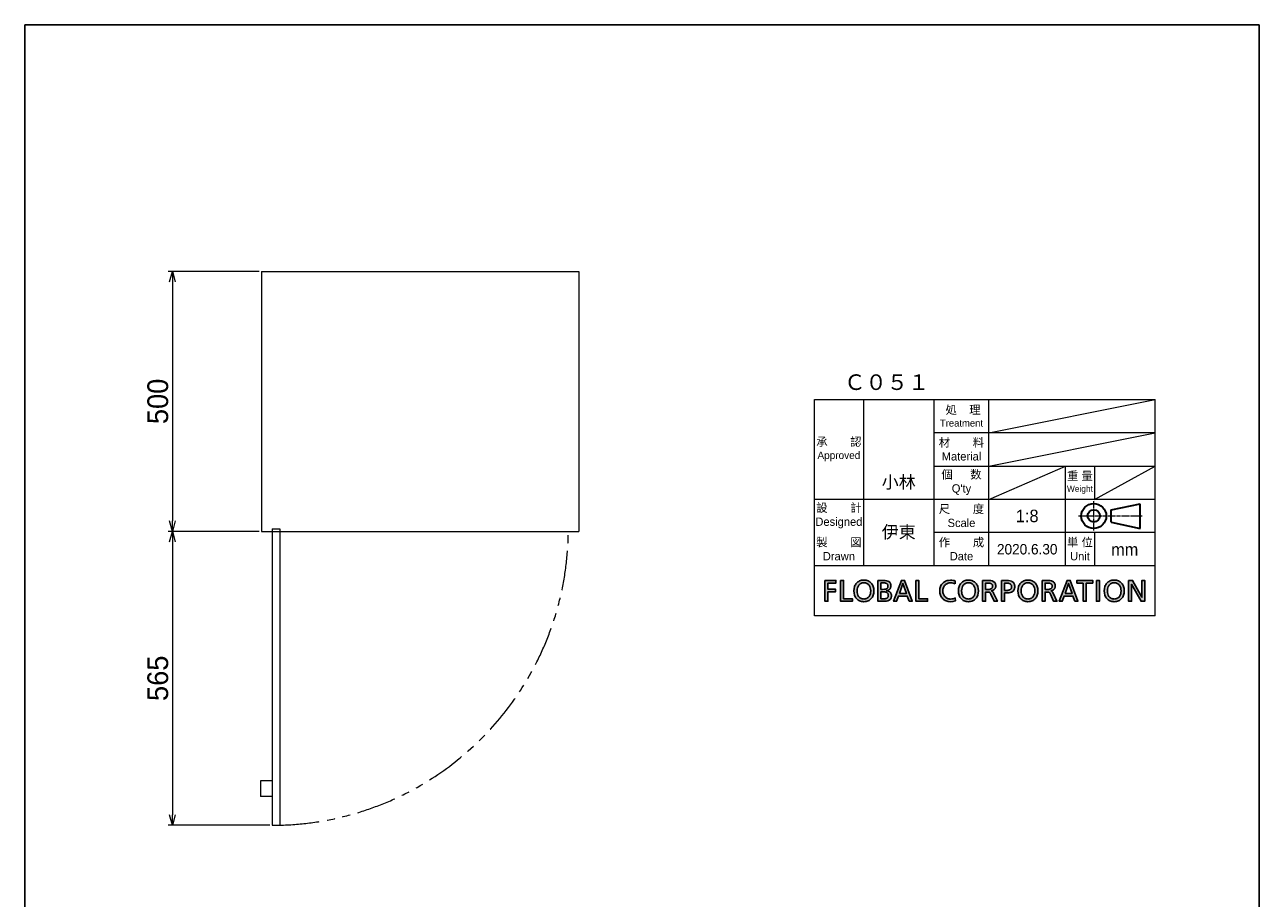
# Model space of a CAD drawing. Header units: millimetres. Extents: x 0 to 2376, y 0 to 3360.
# Tile 2 of 2: x 0 to 2376, y 1680 to 3360. Entities that reach past the tile are written whole.
import ezdxf

# ---------------------------------------------------------------- set-up
doc = ezdxf.new("R2010")
doc.units = ezdxf.units.MM
doc.header["$LTSCALE"] = 0.3
doc.linetypes.add('CENTER2', pattern=[28.575, 19.05, -3.175, 3.175, -3.175])
doc.linetypes.add('PHANTOM', pattern=[63.5, 31.75, -6.35, 6.35, -6.35, 6.35, -6.35])
for name, color, linetype, lineweight in [('TEXT', 7, 'Continuous', 25), ('中心線x.5', 4, 'CENTER2', 18), ('二点鎖線', 5, 'PHANTOM', 18), ('実線', 3, 'Continuous', 35), ('寸法', 2, 'Continuous', 18), ('細線', 7, 'Continuous', 18)]:
    doc.layers.add(name, color=color, linetype=linetype, lineweight=lineweight)
doc.styles.add('MS Pゴシック', font='txt')
doc.styles.get("Standard").update_dxf_attribs({"font": 'txt.shx', "bigfont": 'bigfont.shx'})
doc.dimstyles.new('MyDim S＝1：1', dxfattribs={"dimtxt": 2.5, "dimasz": 2.5, "dimexe": 1, "dimexo": 0.5, "dimgap": 1, "dimtad": 3, "dimdsep": 46, "dimtxsty": 'MS Pゴシック', "dimblk": 'OPEN30', "dimcen": 0, "dimclrd": 256, "dimclre": 256, "dimclrt": 256, "dimazin": 2, "dimtfac": 1, "dimtmove": 0, "dimatfit": 3, "dimldrblk": 'OPEN30', "dimfxl": 0, "dimlwd": 18, "dimlwe": 18, "dimarcsym": 0})

# ---------------------------------------------------------------- blocks, each defined once
blk = doc.blocks.new('FLOBAL CORPORATIOM')
at = {"layer": 'TEXT'}
h = blk.add_hatch(color=256, dxfattribs=at)
h.paths.add_polyline_path([(16.86, 1.72), (16.79, 1.86), (16.7, 1.99), (16.6, 2.1), (16.48, 2.19), (16.35, 2.27), (16.21, 2.34), (16.06, 2.39), (15.73, 2.46), (15.01, 2.5), (13.79, 2.5), (13.79, -2.5), (14.5, -2.5), (14.5, -0.28), (14.93, -0.28), (15.19, -0.29), (15.3, -0.31), (15.36, -0.32), (15.41, -0.34), (15.46, -0.37), (15.51, -0.4), (15.55, -0.44), (15.6, -0.48), (15.69, -0.61), (15.77, -0.77), (16.54, -2.5), (17.35, -2.5), (16.41, -0.51), (16.3, -0.31), (16.25, -0.24), (16.19, -0.17), (16.13, -0.12), (16.07, -0.08), (15.92, -0.01), (15.92, 0.01), (16.13, 0.06), (16.33, 0.14), (16.5, 0.25), (16.65, 0.39), (16.72, 0.46), (16.78, 0.54), (16.83, 0.63), (16.87, 0.73), (16.91, 0.82), (16.93, 0.93), (16.95, 1.03), (16.95, 1.15), (16.94, 1.36), (16.91, 1.55)])
h.paths.add_polyline_path([(14.5, 1.87), (15.19, 1.87), (15.42, 1.86), (15.62, 1.82), (15.71, 1.79), (15.8, 1.76), (15.87, 1.72), (15.94, 1.67), (16, 1.62), (16.05, 1.56), (16.09, 1.5), (16.13, 1.44), (16.16, 1.37), (16.18, 1.29), (16.19, 1.21), (16.19, 1.13), (16.19, 1.04), (16.17, 0.96), (16.15, 0.88), (16.12, 0.81), (16.08, 0.74), (16.03, 0.67), (15.97, 0.61), (15.91, 0.56), (15.83, 0.51), (15.75, 0.47), (15.57, 0.41), (15.35, 0.36), (15.11, 0.35), (14.5, 0.35)], flags=16)
h.paths.add_polyline_path([(-37.77, -0.22), (-35.91, -0.22), (-35.91, 0.41), (-37.77, 0.41), (-37.77, 1.87), (-35.83, 1.87), (-35.83, 2.5), (-38.48, 2.5), (-38.48, -2.5), (-37.77, -2.5)])
h.paths.add_polyline_path([(-34.69, -2.5), (-31.88, -2.5), (-31.88, -1.87), (-33.97, -1.87), (-33.97, 2.5), (-34.69, 2.5)])
h.paths.add_polyline_path([(-30.34, 2.28), (-30.53, 2.16), (-30.71, 2.01), (-30.88, 1.85), (-31.02, 1.67), (-31.15, 1.47), (-31.26, 1.26), (-31.35, 1.03), (-31.47, 0.54), (-31.51, 0), (-31.47, -0.55), (-31.35, -1.04), (-31.26, -1.27), (-31.15, -1.49), (-31.03, -1.68), (-30.88, -1.86), (-30.72, -2.02), (-30.54, -2.17), (-30.34, -2.29), (-30.12, -2.4), (-29.89, -2.48), (-29.65, -2.54), (-29.38, -2.57), (-29.1, -2.59), (-28.83, -2.57), (-28.56, -2.54), (-28.32, -2.48), (-28.09, -2.4), (-27.87, -2.29), (-27.67, -2.17), (-27.49, -2.02), (-27.33, -1.86), (-27.18, -1.68), (-27.06, -1.49), (-26.95, -1.27), (-26.86, -1.04), (-26.74, -0.55), (-26.7, 0), (-26.74, 0.54), (-26.86, 1.03), (-26.95, 1.26), (-27.06, 1.47), (-27.19, 1.67), (-27.33, 1.85), (-27.5, 2.01), (-27.68, 2.16), (-27.87, 2.28), (-28.09, 2.39), (-28.32, 2.47), (-28.57, 2.54), (-28.83, 2.57), (-29.1, 2.59), (-29.38, 2.57), (-29.64, 2.54), (-29.89, 2.47), (-30.12, 2.39)])
h.paths.add_polyline_path([(-29.83, 1.8), (-29.67, 1.86), (-29.49, 1.92), (-29.31, 1.95), (-29.1, 1.96), (-28.9, 1.94), (-28.72, 1.91), (-28.54, 1.86), (-28.38, 1.79), (-28.23, 1.7), (-28.1, 1.6), (-27.98, 1.49), (-27.87, 1.36), (-27.77, 1.22), (-27.69, 1.06), (-27.56, 0.73), (-27.48, 0.38), (-27.46, 0), (-27.48, -0.37), (-27.55, -0.73), (-27.67, -1.06), (-27.75, -1.21), (-27.85, -1.35), (-27.96, -1.48), (-28.08, -1.6), (-28.21, -1.7), (-28.36, -1.79), (-28.52, -1.86), (-28.7, -1.91), (-28.9, -1.94), (-29.1, -1.96), (-29.31, -1.94), (-29.51, -1.91), (-29.69, -1.86), (-29.85, -1.79), (-30, -1.7), (-30.13, -1.6), (-30.25, -1.48), (-30.36, -1.35), (-30.45, -1.21), (-30.54, -1.06), (-30.66, -0.73), (-30.73, -0.37), (-30.75, 0), (-30.73, 0.38), (-30.65, 0.74), (-30.52, 1.07), (-30.44, 1.22), (-30.34, 1.36), (-30.23, 1.49), (-30.11, 1.61), (-29.98, 1.71)], flags=16)
h.paths.add_polyline_path([(-25.71, -2.5), (-24.38, -2.5), (-24.01, -2.49), (-23.65, -2.44), (-23.33, -2.36), (-23.18, -2.31), (-23.04, -2.24), (-22.92, -2.16), (-22.81, -2.06), (-22.71, -1.95), (-22.63, -1.83), (-22.56, -1.69), (-22.51, -1.53), (-22.48, -1.36), (-22.47, -1.17), (-22.48, -1.04), (-22.5, -0.92), (-22.52, -0.8), (-22.56, -0.69), (-22.61, -0.59), (-22.66, -0.49), (-22.73, -0.41), (-22.8, -0.32), (-22.88, -0.25), (-22.97, -0.19), (-23.06, -0.13), (-23.17, -0.08), (-23.39, 0), (-23.63, 0.04), (-23.63, 0.05), (-23.41, 0.12), (-23.21, 0.21), (-23.03, 0.31), (-22.95, 0.38), (-22.88, 0.45), (-22.82, 0.52), (-22.76, 0.6), (-22.71, 0.69), (-22.68, 0.79), (-22.64, 0.89), (-22.62, 1), (-22.6, 1.24), (-22.61, 1.41), (-22.64, 1.56), (-22.68, 1.7), (-22.73, 1.83), (-22.8, 1.94), (-22.88, 2.04), (-22.98, 2.14), (-23.09, 2.22), (-23.21, 2.29), (-23.35, 2.34), (-23.65, 2.43), (-23.98, 2.48), (-24.36, 2.5), (-25.71, 2.5)])
h.paths.add_polyline_path([(-25, 1.91), (-24.24, 1.91), (-24.08, 1.9), (-23.92, 1.88), (-23.77, 1.83), (-23.69, 1.8), (-23.63, 1.76), (-23.56, 1.72), (-23.5, 1.66), (-23.45, 1.6), (-23.4, 1.53), (-23.37, 1.46), (-23.34, 1.37), (-23.32, 1.27), (-23.32, 1.17), (-23.33, 1.04), (-23.35, 0.92), (-23.38, 0.82), (-23.42, 0.73), (-23.48, 0.65), (-23.54, 0.59), (-23.62, 0.53), (-23.7, 0.49), (-23.79, 0.45), (-23.89, 0.42), (-24.11, 0.39), (-24.6, 0.37), (-25, 0.37)], flags=16)
h.paths.add_polyline_path([(-25, -0.22), (-24.53, -0.22), (-24.07, -0.25), (-23.85, -0.3), (-23.75, -0.33), (-23.65, -0.37), (-23.56, -0.42), (-23.48, -0.48), (-23.41, -0.56), (-23.35, -0.64), (-23.3, -0.73), (-23.26, -0.84), (-23.24, -0.97), (-23.23, -1.1), (-23.24, -1.22), (-23.26, -1.33), (-23.29, -1.43), (-23.33, -1.51), (-23.39, -1.59), (-23.45, -1.66), (-23.52, -1.71), (-23.6, -1.76), (-23.69, -1.8), (-23.79, -1.83), (-23.99, -1.88), (-24.46, -1.91), (-25, -1.91)], flags=16)
h.paths.add_polyline_path([(-21.97, -2.5), (-21.22, -2.5), (-20.78, -1.24), (-18.67, -1.24), (-18.23, -2.5), (-17.45, -2.5), (-19.32, 2.5), (-20.08, 2.5)])
h.paths.add_polyline_path([(-19.72, 1.78), (-18.88, -0.65), (-20.57, -0.65)], flags=16)
h.paths.add_polyline_path([(-15.89, 2.5), (-16.6, 2.5), (-16.6, -2.5), (-13.8, -2.5), (-13.8, -1.87), (-15.89, -1.87)])
h.paths.add_polyline_path([(-9.04, 2.47), (-9.29, 2.39), (-9.52, 2.29), (-9.74, 2.17), (-9.94, 2.03), (-10.13, 1.87), (-10.29, 1.69), (-10.44, 1.5), (-10.57, 1.29), (-10.68, 1.07), (-10.76, 0.83), (-10.82, 0.57), (-10.86, 0.3), (-10.87, 0.02), (-10.86, -0.27), (-10.83, -0.55), (-10.77, -0.81), (-10.69, -1.06), (-10.58, -1.29), (-10.46, -1.5), (-10.31, -1.7), (-10.15, -1.88), (-9.97, -2.04), (-9.77, -2.18), (-9.55, -2.3), (-9.32, -2.4), (-9.07, -2.48), (-8.81, -2.54), (-8.24, -2.59), (-7.7, -2.56), (-7.4, -2.5), (-7.1, -2.41), (-7.14, -1.71), (-7.25, -1.77), (-7.37, -1.81), (-7.65, -1.89), (-7.95, -1.94), (-8.23, -1.96), (-8.42, -1.95), (-8.61, -1.92), (-8.79, -1.88), (-8.96, -1.82), (-9.13, -1.74), (-9.28, -1.65), (-9.43, -1.54), (-9.56, -1.42), (-9.68, -1.28), (-9.79, -1.14), (-9.89, -0.97), (-9.97, -0.8), (-10.03, -0.62), (-10.08, -0.42), (-10.11, -0.22), (-10.12, 0), (-10.11, 0.21), (-10.08, 0.41), (-10.04, 0.6), (-9.98, 0.78), (-9.9, 0.95), (-9.81, 1.11), (-9.71, 1.26), (-9.59, 1.4), (-9.46, 1.52), (-9.31, 1.63), (-9.15, 1.73), (-8.98, 1.81), (-8.8, 1.87), (-8.61, 1.92), (-8.41, 1.95), (-8.2, 1.96, -0.133027), (-7.16, 1.68), (-7.11, 2.37, 0.10488), (-8.23, 2.59), (-8.78, 2.53)])
h.paths.add_polyline_path([(-5.39, 2.16), (-5.57, 2.01), (-5.73, 1.85), (-5.88, 1.67), (-6.01, 1.47), (-6.11, 1.26), (-6.2, 1.03), (-6.33, 0.54), (-6.37, 0), (-6.33, -0.55), (-6.2, -1.04), (-6.12, -1.27), (-6.01, -1.49), (-5.88, -1.68), (-5.74, -1.86), (-5.57, -2.02), (-5.39, -2.17), (-5.19, -2.29), (-4.98, -2.4), (-4.75, -2.48), (-4.5, -2.54), (-4.24, -2.57), (-3.96, -2.59), (-3.68, -2.57), (-3.42, -2.54), (-3.17, -2.48), (-2.94, -2.4), (-2.73, -2.29), (-2.53, -2.17), (-2.35, -2.02), (-2.18, -1.86), (-2.04, -1.68), (-1.91, -1.49), (-1.8, -1.27), (-1.71, -1.04), (-1.59, -0.55), (-1.55, 0), (-1.59, 0.54), (-1.71, 1.03), (-1.8, 1.26), (-1.91, 1.47), (-2.04, 1.67), (-2.19, 1.85), (-2.35, 2.01), (-2.53, 2.16), (-2.73, 2.28), (-2.94, 2.39), (-3.17, 2.47), (-3.42, 2.54), (-3.68, 2.57), (-3.96, 2.59), (-4.24, 2.57), (-4.5, 2.54), (-4.75, 2.47), (-4.98, 2.39), (-5.19, 2.28)])
h.paths.add_polyline_path([(-4.83, 1.71), (-4.68, 1.8), (-4.52, 1.86), (-4.35, 1.92), (-4.16, 1.95), (-3.96, 1.96), (-3.76, 1.94), (-3.57, 1.91), (-3.4, 1.86), (-3.24, 1.79), (-3.09, 1.7), (-2.95, 1.6), (-2.83, 1.49), (-2.72, 1.36), (-2.63, 1.22), (-2.54, 1.06), (-2.41, 0.73), (-2.34, 0.38), (-2.31, 0), (-2.34, -0.37), (-2.41, -0.73), (-2.53, -1.06), (-2.61, -1.21), (-2.7, -1.35), (-2.81, -1.48), (-2.93, -1.6), (-3.07, -1.7), (-3.22, -1.79), (-3.38, -1.86), (-3.56, -1.91), (-3.75, -1.94), (-3.96, -1.96), (-4.17, -1.94), (-4.36, -1.91), (-4.54, -1.86), (-4.7, -1.79), (-4.85, -1.7), (-4.99, -1.6), (-5.11, -1.48), (-5.22, -1.35), (-5.31, -1.21), (-5.39, -1.06), (-5.51, -0.73), (-5.58, -0.37), (-5.61, 0), (-5.58, 0.38), (-5.5, 0.74), (-5.38, 1.07), (-5.29, 1.22), (-5.2, 1.36), (-5.09, 1.49), (-4.97, 1.61)], flags=16)
h.paths.add_polyline_path([(-0.54, -2.5), (0.17, -2.5), (0.17, -0.28), (0.6, -0.28), (0.86, -0.29), (0.98, -0.31), (1.03, -0.32), (1.08, -0.34), (1.13, -0.37), (1.18, -0.4), (1.23, -0.44), (1.27, -0.48), (1.36, -0.61), (1.44, -0.77), (2.21, -2.5), (3.03, -2.5), (2.08, -0.51), (1.97, -0.31), (1.92, -0.24), (1.86, -0.17), (1.81, -0.12), (1.74, -0.08), (1.59, -0.01), (1.59, 0.01), (1.8, 0.06), (2, 0.14), (2.17, 0.25), (2.33, 0.39), (2.39, 0.46), (2.45, 0.54), (2.5, 0.63), (2.54, 0.73), (2.58, 0.82), (2.6, 0.93), (2.62, 1.03), (2.62, 1.15), (2.61, 1.36), (2.58, 1.55), (2.53, 1.72), (2.46, 1.86), (2.37, 1.99), (2.27, 2.1), (2.15, 2.19), (2.02, 2.27), (1.88, 2.34), (1.73, 2.39), (1.4, 2.46), (0.68, 2.5), (-0.54, 2.5)])
h.paths.add_polyline_path([(0.17, 1.87), (0.86, 1.87), (1.09, 1.86), (1.3, 1.82), (1.39, 1.79), (1.47, 1.76), (1.54, 1.72), (1.61, 1.67), (1.67, 1.62), (1.72, 1.56), (1.76, 1.5), (1.8, 1.44), (1.83, 1.37), (1.85, 1.29), (1.86, 1.21), (1.86, 1.13), (1.86, 1.04), (1.85, 0.96), (1.82, 0.88), (1.79, 0.81), (1.75, 0.74), (1.7, 0.67), (1.64, 0.61), (1.58, 0.56), (1.51, 0.51), (1.42, 0.47), (1.24, 0.41), (1.02, 0.36), (0.78, 0.35), (0.17, 0.35)], flags=16)
h.paths.add_polyline_path([(4.01, -2.5), (4.73, -2.5), (4.73, -0.5), (5.43, -0.5), (5.77, -0.48), (6.09, -0.42), (6.39, -0.32), (6.53, -0.25), (6.66, -0.17), (6.77, -0.07), (6.88, 0.04), (6.97, 0.16), (7.05, 0.3), (7.12, 0.45), (7.16, 0.62), (7.19, 0.8), (7.2, 1), (7.19, 1.21), (7.16, 1.39), (7.12, 1.56), (7.05, 1.72), (6.97, 1.85), (6.88, 1.98), (6.77, 2.08), (6.65, 2.18), (6.51, 2.26), (6.37, 2.33), (6.05, 2.43), (5.7, 2.48), (5.32, 2.5), (4.01, 2.5)])
h.paths.add_polyline_path([(4.73, 1.87), (5.34, 1.87), (5.51, 1.86), (5.7, 1.82), (5.88, 1.76), (6.06, 1.68), (6.14, 1.62), (6.21, 1.56), (6.28, 1.49), (6.33, 1.41), (6.38, 1.32), (6.41, 1.23), (6.43, 1.12), (6.44, 1.01), (6.44, 0.89), (6.42, 0.78), (6.39, 0.68), (6.35, 0.59), (6.3, 0.51), (6.24, 0.44), (6.18, 0.38), (6.11, 0.32), (6.03, 0.27), (5.95, 0.23), (5.78, 0.17), (5.61, 0.14), (5.44, 0.13), (4.73, 0.13)], flags=16)
h.paths.add_polyline_path([(8.94, 2.16), (8.76, 2.01), (8.59, 1.85), (8.45, 1.67), (8.32, 1.47), (8.21, 1.26), (8.12, 1.03), (8, 0.54), (7.96, 0), (8, -0.55), (8.12, -1.04), (8.21, -1.27), (8.32, -1.49), (8.45, -1.68), (8.59, -1.86), (8.76, -2.02), (8.94, -2.17), (9.13, -2.29), (9.35, -2.4), (9.58, -2.48), (9.83, -2.54), (10.09, -2.57), (10.37, -2.59), (10.65, -2.57), (10.91, -2.54), (11.16, -2.48), (11.39, -2.4), (11.6, -2.29), (11.8, -2.17), (11.98, -2.02), (12.14, -1.86), (12.29, -1.68), (12.42, -1.49), (12.52, -1.27), (12.61, -1.04), (12.73, -0.55), (12.77, 0), (12.73, 0.54), (12.61, 1.03), (12.52, 1.26), (12.41, 1.47), (12.29, 1.67), (12.14, 1.85), (11.98, 2.01), (11.8, 2.16), (11.6, 2.28), (11.38, 2.39), (11.15, 2.47), (10.91, 2.54), (10.65, 2.57), (10.37, 2.59), (10.09, 2.57), (9.83, 2.54), (9.58, 2.47), (9.35, 2.39), (9.14, 2.28)])
h.paths.add_polyline_path([(9.36, 1.61), (9.5, 1.71), (9.65, 1.8), (9.81, 1.86), (9.98, 1.92), (10.17, 1.95), (10.37, 1.96), (10.57, 1.94), (10.76, 1.91), (10.93, 1.86), (11.09, 1.79), (11.24, 1.7), (11.37, 1.6), (11.5, 1.49), (11.61, 1.36), (11.7, 1.22), (11.79, 1.06), (11.91, 0.73), (11.99, 0.38), (12.02, 0), (11.99, -0.37), (11.92, -0.73), (11.8, -1.06), (11.72, -1.21), (11.62, -1.35), (11.52, -1.48), (11.4, -1.6), (11.26, -1.7), (11.11, -1.79), (10.95, -1.86), (10.77, -1.91), (10.58, -1.94), (10.37, -1.96), (10.16, -1.94), (9.97, -1.91), (9.79, -1.86), (9.62, -1.79), (9.47, -1.7), (9.34, -1.6), (9.22, -1.48), (9.11, -1.35), (9.02, -1.21), (8.94, -1.06), (8.82, -0.73), (8.74, -0.37), (8.72, 0), (8.75, 0.38), (8.82, 0.74), (8.95, 1.07), (9.03, 1.22), (9.13, 1.36), (9.24, 1.49)], flags=16)
h.paths.add_polyline_path([(17.88, -2.5), (18.63, -2.5), (19.07, -1.24), (21.18, -1.24), (21.62, -2.5), (22.4, -2.5), (20.53, 2.5), (19.78, 2.5)])
h.paths.add_polyline_path([(20.13, 1.78), (20.98, -0.65), (19.28, -0.65)], flags=16)
h.paths.add_polyline_path([(23.68, 1.87), (23.68, -2.5), (24.4, -2.5), (24.4, 1.87), (25.95, 1.87), (25.95, 2.5), (22.13, 2.5), (22.13, 1.87)])
h.paths.add_polyline_path([(27.56, 2.5), (26.85, 2.5), (26.85, -2.5), (27.56, -2.5)])
h.paths.add_polyline_path([(32.55, 2.16), (32.35, 2.28), (32.14, 2.39), (31.91, 2.47), (31.66, 2.54), (31.4, 2.57), (31.12, 2.59), (30.84, 2.57), (30.58, 2.54), (30.33, 2.47), (30.1, 2.39), (29.89, 2.28), (29.69, 2.16), (29.51, 2.01), (29.35, 1.85), (29.2, 1.67), (29.07, 1.47), (28.97, 1.26), (28.88, 1.03), (28.75, 0.54), (28.71, 0), (28.75, -0.55), (28.88, -1.04), (28.96, -1.27), (29.07, -1.49), (29.2, -1.68), (29.34, -1.86), (29.51, -2.02), (29.69, -2.17), (29.89, -2.29), (30.1, -2.4), (30.33, -2.48), (30.58, -2.54), (30.84, -2.57), (31.12, -2.59), (31.4, -2.57), (31.66, -2.54), (31.91, -2.48), (32.14, -2.4), (32.35, -2.29), (32.55, -2.17), (32.73, -2.02), (32.9, -1.86), (33.04, -1.68), (33.17, -1.49), (33.28, -1.27), (33.37, -1.04), (33.49, -0.55), (33.53, 0), (33.49, 0.54), (33.36, 1.03), (33.27, 1.26), (33.17, 1.47), (33.04, 1.67), (32.89, 1.85), (32.73, 2.01)])
h.paths.add_polyline_path([(32.13, 1.6), (32.25, 1.49), (32.36, 1.36), (32.45, 1.22), (32.54, 1.06), (32.67, 0.73), (32.74, 0.38), (32.77, 0), (32.74, -0.37), (32.67, -0.73), (32.55, -1.06), (32.47, -1.21), (32.38, -1.35), (32.27, -1.48), (32.15, -1.6), (32.01, -1.7), (31.86, -1.79), (31.7, -1.86), (31.52, -1.91), (31.33, -1.94), (31.12, -1.96), (30.91, -1.94), (30.72, -1.91), (30.54, -1.86), (30.38, -1.79), (30.23, -1.7), (30.09, -1.6), (29.97, -1.48), (29.86, -1.35), (29.77, -1.21), (29.69, -1.06), (29.57, -0.73), (29.5, -0.37), (29.47, 0), (29.5, 0.38), (29.58, 0.74), (29.7, 1.07), (29.79, 1.22), (29.88, 1.36), (29.99, 1.49), (30.11, 1.61), (30.25, 1.71), (30.4, 1.8), (30.56, 1.86), (30.73, 1.92), (30.92, 1.95), (31.12, 1.96), (31.32, 1.94), (31.51, 1.91), (31.68, 1.86), (31.84, 1.79), (31.99, 1.7)], flags=16)
h.paths.add_polyline_path([(34.57, 2.5), (34.57, -2.5), (35.29, -2.5), (35.29, 1.61), (35.3, 1.61), (37.57, -2.5), (38.48, -2.5), (38.48, 2.5), (37.77, 2.5), (37.77, -1.53), (37.75, -1.53), (35.55, 2.5)])
for points in [[(-38.48, 2.5), (-35.83, 2.5), (-35.83, 1.87), (-37.77, 1.87), (-37.77, 0.41), (-35.91, 0.41), (-35.91, -0.22), (-37.77, -0.22), (-37.77, -2.5), (-38.48, -2.5), (-38.48, 2.5)], [(-34.69, 2.5), (-33.97, 2.5), (-33.97, -1.87), (-31.88, -1.87), (-31.88, -2.5), (-34.69, -2.5), (-34.69, 2.5)], [(-29.1, 2.59), (-28.83, 2.57), (-28.57, 2.54), (-28.32, 2.47), (-28.09, 2.39), (-27.87, 2.28), (-27.68, 2.16), (-27.5, 2.01), (-27.33, 1.85), (-27.19, 1.67), (-27.06, 1.47), (-26.95, 1.26), (-26.86, 1.03), (-26.74, 0.54), (-26.7, 0), (-26.74, -0.55), (-26.86, -1.04), (-26.95, -1.27), (-27.06, -1.49), (-27.18, -1.68), (-27.33, -1.86), (-27.49, -2.02), (-27.67, -2.17), (-27.87, -2.29), (-28.09, -2.4), (-28.32, -2.48), (-28.56, -2.54), (-28.83, -2.57), (-29.1, -2.59), (-29.38, -2.57), (-29.65, -2.54), (-29.89, -2.48), (-30.12, -2.4), (-30.34, -2.29), (-30.54, -2.17), (-30.72, -2.02), (-30.88, -1.86), (-31.03, -1.68), (-31.15, -1.49), (-31.26, -1.27), (-31.35, -1.04), (-31.47, -0.55), (-31.51, 0), (-31.47, 0.54), (-31.35, 1.03), (-31.26, 1.26), (-31.15, 1.47), (-31.02, 1.67), (-30.88, 1.85), (-30.71, 2.01), (-30.53, 2.16), (-30.34, 2.28), (-30.12, 2.39), (-29.89, 2.47), (-29.64, 2.54), (-29.38, 2.57), (-29.1, 2.59)], [(-29.1, -1.96), (-28.9, -1.94), (-28.7, -1.91), (-28.52, -1.86), (-28.36, -1.79), (-28.21, -1.7), (-28.08, -1.6), (-27.96, -1.48), (-27.85, -1.35), (-27.75, -1.21), (-27.67, -1.06), (-27.55, -0.73), (-27.48, -0.37), (-27.46, 0), (-27.48, 0.38), (-27.56, 0.73), (-27.69, 1.06), (-27.77, 1.22), (-27.87, 1.36), (-27.98, 1.49), (-28.1, 1.6), (-28.23, 1.7), (-28.38, 1.79), (-28.54, 1.86), (-28.72, 1.91), (-28.9, 1.94), (-29.1, 1.96), (-29.31, 1.95), (-29.49, 1.92), (-29.67, 1.86), (-29.83, 1.8), (-29.98, 1.71), (-30.11, 1.61), (-30.23, 1.49), (-30.34, 1.36), (-30.44, 1.22), (-30.52, 1.07), (-30.65, 0.74), (-30.73, 0.38), (-30.75, 0), (-30.73, -0.37), (-30.66, -0.73), (-30.54, -1.06), (-30.45, -1.21), (-30.36, -1.35), (-30.25, -1.48), (-30.13, -1.6), (-30, -1.7), (-29.85, -1.79), (-29.69, -1.86), (-29.51, -1.91), (-29.31, -1.94), (-29.1, -1.96)], [(-25.71, 2.5), (-24.36, 2.5), (-23.98, 2.48), (-23.65, 2.43), (-23.35, 2.34), (-23.21, 2.29), (-23.09, 2.22), (-22.98, 2.14), (-22.88, 2.04), (-22.8, 1.94), (-22.73, 1.83), (-22.68, 1.7), (-22.64, 1.56), (-22.61, 1.41), (-22.6, 1.24), (-22.62, 1), (-22.64, 0.89), (-22.68, 0.79), (-22.71, 0.69), (-22.76, 0.6), (-22.82, 0.52), (-22.88, 0.45), (-22.95, 0.38), (-23.03, 0.31), (-23.21, 0.21), (-23.41, 0.12), (-23.63, 0.05), (-23.63, 0.04), (-23.39, 0), (-23.17, -0.08), (-23.06, -0.13), (-22.97, -0.19), (-22.88, -0.25), (-22.8, -0.32), (-22.73, -0.41), (-22.66, -0.49), (-22.61, -0.59), (-22.56, -0.69), (-22.52, -0.8), (-22.5, -0.92), (-22.48, -1.04), (-22.47, -1.17), (-22.48, -1.36), (-22.51, -1.53), (-22.56, -1.69), (-22.63, -1.83), (-22.71, -1.95), (-22.81, -2.06), (-22.92, -2.16), (-23.04, -2.24), (-23.18, -2.31), (-23.33, -2.36), (-23.65, -2.44), (-24.01, -2.49), (-24.38, -2.5), (-25.71, -2.5), (-25.71, 2.5)], [(-25, 0.37), (-24.6, 0.37), (-24.11, 0.39), (-23.89, 0.42), (-23.79, 0.45), (-23.7, 0.49), (-23.62, 0.53), (-23.54, 0.59), (-23.48, 0.65), (-23.42, 0.73), (-23.38, 0.82), (-23.35, 0.92), (-23.33, 1.04), (-23.32, 1.17), (-23.32, 1.27), (-23.34, 1.37), (-23.37, 1.46), (-23.4, 1.53), (-23.45, 1.6), (-23.5, 1.66), (-23.56, 1.72), (-23.63, 1.76), (-23.69, 1.8), (-23.77, 1.83), (-23.92, 1.88), (-24.08, 1.9), (-24.24, 1.91), (-25, 1.91), (-25, 0.37)], [(-18.23, -2.5), (-17.45, -2.5), (-19.32, 2.5), (-20.08, 2.5), (-21.97, -2.5), (-21.22, -2.5), (-20.78, -1.24), (-18.67, -1.24), (-18.23, -2.5)], [(-20.57, -0.65), (-19.72, 1.78), (-18.88, -0.65), (-20.57, -0.65)], [(-16.6, 2.5), (-15.89, 2.5), (-15.89, -1.87), (-13.8, -1.87), (-13.8, -2.5), (-16.6, -2.5), (-16.6, 2.5)], [(-3.96, 2.59), (-3.68, 2.57), (-3.42, 2.54), (-3.17, 2.47), (-2.94, 2.39), (-2.73, 2.28), (-2.53, 2.16), (-2.35, 2.01), (-2.19, 1.85), (-2.04, 1.67), (-1.91, 1.47), (-1.8, 1.26), (-1.71, 1.03), (-1.59, 0.54), (-1.55, 0), (-1.59, -0.55), (-1.71, -1.04), (-1.8, -1.27), (-1.91, -1.49), (-2.04, -1.68), (-2.18, -1.86), (-2.35, -2.02), (-2.53, -2.17), (-2.73, -2.29), (-2.94, -2.4), (-3.17, -2.48), (-3.42, -2.54), (-3.68, -2.57), (-3.96, -2.59), (-4.24, -2.57), (-4.5, -2.54), (-4.75, -2.48), (-4.98, -2.4), (-5.19, -2.29), (-5.39, -2.17), (-5.57, -2.02), (-5.74, -1.86), (-5.88, -1.68), (-6.01, -1.49), (-6.12, -1.27), (-6.2, -1.04), (-6.33, -0.55), (-6.37, 0), (-6.33, 0.54), (-6.2, 1.03), (-6.11, 1.26), (-6.01, 1.47), (-5.88, 1.67), (-5.73, 1.85), (-5.57, 2.01), (-5.39, 2.16), (-5.19, 2.28), (-4.98, 2.39), (-4.75, 2.47), (-4.5, 2.54), (-4.24, 2.57), (-3.96, 2.59)], [(-3.96, -1.96), (-3.75, -1.94), (-3.56, -1.91), (-3.38, -1.86), (-3.22, -1.79), (-3.07, -1.7), (-2.93, -1.6), (-2.81, -1.48), (-2.7, -1.35), (-2.61, -1.21), (-2.53, -1.06), (-2.41, -0.73), (-2.34, -0.37), (-2.31, 0), (-2.34, 0.38), (-2.41, 0.73), (-2.54, 1.06), (-2.63, 1.22), (-2.72, 1.36), (-2.83, 1.49), (-2.95, 1.6), (-3.09, 1.7), (-3.24, 1.79), (-3.4, 1.86), (-3.57, 1.91), (-3.76, 1.94), (-3.96, 1.96), (-4.16, 1.95), (-4.35, 1.92), (-4.52, 1.86), (-4.68, 1.8), (-4.83, 1.71), (-4.97, 1.61), (-5.09, 1.49), (-5.2, 1.36), (-5.29, 1.22), (-5.38, 1.07), (-5.5, 0.74), (-5.58, 0.38), (-5.61, 0), (-5.58, -0.37), (-5.51, -0.73), (-5.39, -1.06), (-5.31, -1.21), (-5.22, -1.35), (-5.11, -1.48), (-4.99, -1.6), (-4.85, -1.7), (-4.7, -1.79), (-4.54, -1.86), (-4.36, -1.91), (-4.17, -1.94), (-3.96, -1.96)], [(-0.54, 2.5), (0.68, 2.5), (1.4, 2.46), (1.73, 2.39), (1.88, 2.34), (2.02, 2.27), (2.15, 2.19), (2.27, 2.1), (2.37, 1.99), (2.46, 1.86), (2.53, 1.72), (2.58, 1.55), (2.61, 1.36), (2.62, 1.15), (2.62, 1.03), (2.6, 0.93), (2.58, 0.82), (2.54, 0.73), (2.5, 0.63), (2.45, 0.54), (2.39, 0.46), (2.33, 0.39), (2.17, 0.25), (2, 0.14), (1.8, 0.06), (1.59, 0.01), (1.59, -0.01), (1.74, -0.08), (1.81, -0.12), (1.86, -0.17), (1.92, -0.24), (1.97, -0.31), (2.08, -0.51), (3.03, -2.5), (2.21, -2.5), (1.44, -0.77), (1.36, -0.61), (1.27, -0.48), (1.23, -0.44), (1.18, -0.4), (1.13, -0.37), (1.08, -0.34), (1.03, -0.32), (0.98, -0.31), (0.86, -0.29), (0.6, -0.28), (0.17, -0.28), (0.17, -2.5), (-0.54, -2.5), (-0.54, 2.5)], [(0.17, 0.35), (0.78, 0.35), (1.02, 0.36), (1.24, 0.41), (1.42, 0.47), (1.51, 0.51), (1.58, 0.56), (1.64, 0.61), (1.7, 0.67), (1.75, 0.74), (1.79, 0.81), (1.82, 0.88), (1.85, 0.96), (1.86, 1.04), (1.86, 1.13), (1.86, 1.21), (1.85, 1.29), (1.83, 1.37), (1.8, 1.44), (1.76, 1.5), (1.72, 1.56), (1.67, 1.62), (1.61, 1.67), (1.54, 1.72), (1.47, 1.76), (1.39, 1.79), (1.3, 1.82), (1.09, 1.86), (0.86, 1.87), (0.17, 1.87), (0.17, 0.35)], [(4.01, 2.5), (5.32, 2.5), (5.7, 2.48), (6.05, 2.43), (6.37, 2.33), (6.51, 2.26), (6.65, 2.18), (6.77, 2.08), (6.88, 1.98), (6.97, 1.85), (7.05, 1.72), (7.12, 1.56), (7.16, 1.39), (7.19, 1.21), (7.2, 1), (7.19, 0.8), (7.16, 0.62), (7.12, 0.45), (7.05, 0.3), (6.97, 0.16), (6.88, 0.04), (6.77, -0.07), (6.66, -0.17), (6.53, -0.25), (6.39, -0.32), (6.09, -0.42), (5.77, -0.48), (5.43, -0.5), (4.73, -0.5), (4.73, -2.5), (4.01, -2.5), (4.01, 2.5)], [(4.73, 0.13), (5.44, 0.13), (5.61, 0.14), (5.78, 0.17), (5.95, 0.23), (6.03, 0.27), (6.11, 0.32), (6.18, 0.38), (6.24, 0.44), (6.3, 0.51), (6.35, 0.59), (6.39, 0.68), (6.42, 0.78), (6.44, 0.89), (6.44, 1.01), (6.43, 1.12), (6.41, 1.23), (6.38, 1.32), (6.33, 1.41), (6.28, 1.49), (6.21, 1.56), (6.14, 1.62), (6.06, 1.68), (5.88, 1.76), (5.7, 1.82), (5.51, 1.86), (5.34, 1.87), (4.73, 1.87), (4.73, 0.13)], [(10.37, 2.59), (10.65, 2.57), (10.91, 2.54), (11.15, 2.47), (11.38, 2.39), (11.6, 2.28), (11.8, 2.16), (11.98, 2.01), (12.14, 1.85), (12.29, 1.67), (12.41, 1.47), (12.52, 1.26), (12.61, 1.03), (12.73, 0.54), (12.77, 0), (12.73, -0.55), (12.61, -1.04), (12.52, -1.27), (12.42, -1.49), (12.29, -1.68), (12.14, -1.86), (11.98, -2.02), (11.8, -2.17), (11.6, -2.29), (11.39, -2.4), (11.16, -2.48), (10.91, -2.54), (10.65, -2.57), (10.37, -2.59), (10.09, -2.57), (9.83, -2.54), (9.58, -2.48), (9.35, -2.4), (9.13, -2.29), (8.94, -2.17), (8.76, -2.02), (8.59, -1.86), (8.45, -1.68), (8.32, -1.49), (8.21, -1.27), (8.12, -1.04), (8, -0.55), (7.96, 0), (8, 0.54), (8.12, 1.03), (8.21, 1.26), (8.32, 1.47), (8.45, 1.67), (8.59, 1.85), (8.76, 2.01), (8.94, 2.16), (9.14, 2.28), (9.35, 2.39), (9.58, 2.47), (9.83, 2.54), (10.09, 2.57), (10.37, 2.59)], [(10.37, -1.96), (10.58, -1.94), (10.77, -1.91), (10.95, -1.86), (11.11, -1.79), (11.26, -1.7), (11.4, -1.6), (11.52, -1.48), (11.62, -1.35), (11.72, -1.21), (11.8, -1.06), (11.92, -0.73), (11.99, -0.37), (12.02, 0), (11.99, 0.38), (11.91, 0.73), (11.79, 1.06), (11.7, 1.22), (11.61, 1.36), (11.5, 1.49), (11.37, 1.6), (11.24, 1.7), (11.09, 1.79), (10.93, 1.86), (10.76, 1.91), (10.57, 1.94), (10.37, 1.96), (10.17, 1.95), (9.98, 1.92), (9.81, 1.86), (9.65, 1.8), (9.5, 1.71), (9.36, 1.61), (9.24, 1.49), (9.13, 1.36), (9.03, 1.22), (8.95, 1.07), (8.82, 0.74), (8.75, 0.38), (8.72, 0), (8.74, -0.37), (8.82, -0.73), (8.94, -1.06), (9.02, -1.21), (9.11, -1.35), (9.22, -1.48), (9.34, -1.6), (9.47, -1.7), (9.62, -1.79), (9.79, -1.86), (9.97, -1.91), (10.16, -1.94), (10.37, -1.96)], [(13.79, 2.5), (15.01, 2.5), (15.73, 2.46), (16.06, 2.39), (16.21, 2.34), (16.35, 2.27), (16.48, 2.19), (16.6, 2.1), (16.7, 1.99), (16.79, 1.86), (16.86, 1.72), (16.91, 1.55), (16.94, 1.36), (16.95, 1.15), (16.95, 1.03), (16.93, 0.93), (16.91, 0.82), (16.87, 0.73), (16.83, 0.63), (16.78, 0.54), (16.72, 0.46), (16.65, 0.39), (16.5, 0.25), (16.33, 0.14), (16.13, 0.06), (15.92, 0.01), (15.92, -0.01), (16.07, -0.08), (16.13, -0.12), (16.19, -0.17), (16.25, -0.24), (16.3, -0.31), (16.41, -0.51), (17.35, -2.5), (16.54, -2.5), (15.77, -0.77), (15.69, -0.61), (15.6, -0.48), (15.55, -0.44), (15.51, -0.4), (15.46, -0.37), (15.41, -0.34), (15.36, -0.32), (15.3, -0.31), (15.19, -0.29), (14.93, -0.28), (14.5, -0.28), (14.5, -2.5), (13.79, -2.5), (13.79, 2.5)], [(14.5, 0.35), (15.11, 0.35), (15.35, 0.36), (15.57, 0.41), (15.75, 0.47), (15.83, 0.51), (15.91, 0.56), (15.97, 0.61), (16.03, 0.67), (16.08, 0.74), (16.12, 0.81), (16.15, 0.88), (16.17, 0.96), (16.19, 1.04), (16.19, 1.13), (16.19, 1.21), (16.18, 1.29), (16.16, 1.37), (16.13, 1.44), (16.09, 1.5), (16.05, 1.56), (16, 1.62), (15.94, 1.67), (15.87, 1.72), (15.8, 1.76), (15.71, 1.79), (15.62, 1.82), (15.42, 1.86), (15.19, 1.87), (14.5, 1.87), (14.5, 0.35)], [(21.62, -2.5), (22.4, -2.5), (20.53, 2.5), (19.78, 2.5), (17.88, -2.5), (18.63, -2.5), (19.07, -1.24), (21.18, -1.24), (21.62, -2.5)], [(19.28, -0.65), (20.13, 1.78), (20.98, -0.65), (19.28, -0.65)], [(23.68, 1.87), (22.13, 1.87), (22.13, 2.5), (25.95, 2.5), (25.95, 1.87), (24.4, 1.87), (24.4, -2.5), (23.68, -2.5), (23.68, 1.87)], [(26.85, 2.5), (27.56, 2.5), (27.56, -2.5), (26.85, -2.5), (26.85, 2.5)], [(31.12, 2.59), (31.4, 2.57), (31.66, 2.54), (31.91, 2.47), (32.14, 2.39), (32.35, 2.28), (32.55, 2.16), (32.73, 2.01), (32.89, 1.85), (33.04, 1.67), (33.17, 1.47), (33.27, 1.26), (33.36, 1.03), (33.49, 0.54), (33.53, 0), (33.49, -0.55), (33.37, -1.04), (33.28, -1.27), (33.17, -1.49), (33.04, -1.68), (32.9, -1.86), (32.73, -2.02), (32.55, -2.17), (32.35, -2.29), (32.14, -2.4), (31.91, -2.48), (31.66, -2.54), (31.4, -2.57), (31.12, -2.59), (30.84, -2.57), (30.58, -2.54), (30.33, -2.48), (30.1, -2.4), (29.89, -2.29), (29.69, -2.17), (29.51, -2.02), (29.34, -1.86), (29.2, -1.68), (29.07, -1.49), (28.96, -1.27), (28.88, -1.04), (28.75, -0.55), (28.71, 0), (28.75, 0.54), (28.88, 1.03), (28.97, 1.26), (29.07, 1.47), (29.2, 1.67), (29.35, 1.85), (29.51, 2.01), (29.69, 2.16), (29.89, 2.28), (30.1, 2.39), (30.33, 2.47), (30.58, 2.54), (30.84, 2.57), (31.12, 2.59)], [(31.12, -1.96), (31.33, -1.94), (31.52, -1.91), (31.7, -1.86), (31.86, -1.79), (32.01, -1.7), (32.15, -1.6), (32.27, -1.48), (32.38, -1.35), (32.47, -1.21), (32.55, -1.06), (32.67, -0.73), (32.74, -0.37), (32.77, 0), (32.74, 0.38), (32.67, 0.73), (32.54, 1.06), (32.45, 1.22), (32.36, 1.36), (32.25, 1.49), (32.13, 1.6), (31.99, 1.7), (31.84, 1.79), (31.68, 1.86), (31.51, 1.91), (31.32, 1.94), (31.12, 1.96), (30.92, 1.95), (30.73, 1.92), (30.56, 1.86), (30.4, 1.8), (30.25, 1.71), (30.11, 1.61), (29.99, 1.49), (29.88, 1.36), (29.79, 1.22), (29.7, 1.07), (29.58, 0.74), (29.5, 0.38), (29.47, 0), (29.5, -0.37), (29.57, -0.73), (29.69, -1.06), (29.77, -1.21), (29.86, -1.35), (29.97, -1.48), (30.09, -1.6), (30.23, -1.7), (30.38, -1.79), (30.54, -1.86), (30.72, -1.91), (30.91, -1.94), (31.12, -1.96)], [(34.57, 2.5), (35.55, 2.5), (37.75, -1.53), (37.77, -1.53), (37.77, 2.5), (38.48, 2.5), (38.48, -2.5), (37.57, -2.5), (35.3, 1.61), (35.29, 1.61), (35.29, -2.5), (34.57, -2.5), (34.57, 2.5)], [(-25, -1.91), (-24.46, -1.91), (-23.99, -1.88), (-23.79, -1.83), (-23.69, -1.8), (-23.6, -1.76), (-23.52, -1.71), (-23.45, -1.66), (-23.39, -1.59), (-23.33, -1.51), (-23.29, -1.43), (-23.26, -1.33), (-23.24, -1.22), (-23.23, -1.1), (-23.24, -0.97), (-23.26, -0.84), (-23.3, -0.73), (-23.35, -0.64), (-23.41, -0.56), (-23.48, -0.48), (-23.56, -0.42), (-23.65, -0.37), (-23.75, -0.33), (-23.85, -0.3), (-24.07, -0.25), (-24.53, -0.22), (-25, -0.22), (-25, -1.91)]]:
    blk.add_lwpolyline(points, close=True, dxfattribs=at)
blk.add_lwpolyline([(-7.16, 1.68, 0.133027), (-8.2, 1.96), (-8.41, 1.95), (-8.61, 1.92), (-8.8, 1.87), (-8.98, 1.81), (-9.15, 1.73), (-9.31, 1.63), (-9.46, 1.52), (-9.59, 1.4), (-9.71, 1.26), (-9.81, 1.11), (-9.9, 0.95), (-9.98, 0.78), (-10.04, 0.6), (-10.08, 0.41), (-10.11, 0.21), (-10.12, 0), (-10.11, -0.22), (-10.08, -0.42), (-10.03, -0.62), (-9.97, -0.8), (-9.89, -0.97), (-9.79, -1.14), (-9.68, -1.28), (-9.56, -1.42), (-9.43, -1.54), (-9.28, -1.65), (-9.13, -1.74), (-8.96, -1.82), (-8.79, -1.88), (-8.61, -1.92), (-8.42, -1.95), (-8.23, -1.96), (-7.95, -1.94), (-7.65, -1.89), (-7.37, -1.81), (-7.25, -1.77), (-7.14, -1.71), (-7.1, -2.41), (-7.4, -2.5), (-7.7, -2.56), (-8.24, -2.59), (-8.81, -2.54), (-9.07, -2.48), (-9.32, -2.4), (-9.55, -2.3), (-9.77, -2.18), (-9.97, -2.04), (-10.15, -1.88), (-10.31, -1.7), (-10.46, -1.5), (-10.58, -1.29), (-10.69, -1.06), (-10.77, -0.81), (-10.83, -0.55), (-10.86, -0.27), (-10.87, 0.02), (-10.86, 0.3), (-10.82, 0.57), (-10.76, 0.83), (-10.68, 1.07), (-10.57, 1.29), (-10.44, 1.5), (-10.29, 1.69), (-10.13, 1.87), (-9.94, 2.03), (-9.74, 2.17), (-9.52, 2.29), (-9.29, 2.39), (-9.04, 2.47), (-8.78, 2.53), (-8.23, 2.59, -0.10488), (-7.11, 2.37), (-7.16, 1.68)], format="xyb", close=True, dxfattribs=at)
blk = doc.blocks.new('_Open30')
at = {"color": 0, "lineweight": -2}
for p, q in [((-1, 0.27), (0, 0)), ((0, 0), (-1, -0.27)), ((0, 0), (-1, 0))]:
    blk.add_line(p, q, dxfattribs=at)
blk = doc.blocks.new('*D15')
at = {"layer": 'Defpoints', "color": 0, "ltscale": 8}
for p in [(455.5, 2885.6), (284.3, 2385.6), (455.5, 2385.6)]:
    blk.add_point(p, dxfattribs=at)
at = {"layer": '寸法', "lineweight": 18, "ltscale": 8}
for p, q in [((451.5, 2885.6), (276.3, 2885.6)), ((284.3, 2865.6), (284.3, 2405.6)), ((451.5, 2385.6), (276.3, 2385.6))]:
    blk.add_line(p, q, dxfattribs=at)
at = {"layer": '寸法', "lineweight": 18, "ltscale": 8, "xscale": 20, "yscale": 20, "zscale": 20}
for p, rotation in [((284.3, 2885.6), 90), ((284.3, 2385.6), 270)]:
    blk.add_blockref('_Open30', p, dxfattribs=dict(at, rotation=rotation))
at = {"layer": '寸法', "ltscale": 8, "insert": (256.3, 2635.6), "char_height": 40, "attachment_point": 5, "rotation": 90, "style": 'MS Pゴシック'}
blk.add_mtext('500', dxfattribs=at)
blk = doc.blocks.new('*D17')
at = {"layer": 'Defpoints', "color": 0, "ltscale": 8}
for p in [(455.5, 2385.6), (284.3, 1820.6), (476, 1820.6)]:
    blk.add_point(p, dxfattribs=at)
at = {"layer": '寸法', "lineweight": 18, "ltscale": 8}
for p, q in [((451.5, 2385.6), (276.3, 2385.6)), ((284.3, 2365.6), (284.3, 1840.6)), ((472, 1820.6), (276.3, 1820.6))]:
    blk.add_line(p, q, dxfattribs=at)
at = {"layer": '寸法', "lineweight": 18, "ltscale": 8, "xscale": 20, "yscale": 20, "zscale": 20}
for p, rotation in [((284.3, 2385.6), 90), ((284.3, 1820.6), 270)]:
    blk.add_blockref('_Open30', p, dxfattribs=dict(at, rotation=rotation))
at = {"layer": '寸法', "ltscale": 8, "insert": (256.3, 2103.1), "char_height": 40, "attachment_point": 5, "rotation": 90, "style": 'MS Pゴシック'}
blk.add_mtext('565', dxfattribs=at)

msp = doc.modelspace()

# ---------------------------------------------------------------- linework, layer by layer
at = {"layer": 'Defpoints', "ltscale": 8}
for p, q in [((0, 0), (0, 3360)), ((0, 3360), (2376, 3360)), ((2376, 3360), (2376, 0))]:
    msp.add_line(p, q, dxfattribs=at)
at = {"layer": '中心線x.5'}
for p, q in [((2057.467, 2387.176), (2057.467, 2443.502)), ((2150.764, 2415.156), (2028.218, 2415.156))]:
    msp.add_line(p, q, dxfattribs=at)
at = {"layer": '二点鎖線', "ltscale": 8}
msp.add_arc((476.012, 2390.579), 570.197, 271.507438, 359.497573, dxfattribs=at)
at = {"layer": '実線'}
for p, q in [((2091.169, 2427.156), (2146.714, 2438.675)), ((2091.169, 2403.156), (2091.169, 2427.156)), ((2146.714, 2391.2), (2146.714, 2438.675)), ((2091.169, 2403.156), (2146.714, 2391.2))]:
    msp.add_line(p, q, dxfattribs=at)
for centre, radius in [((2057.467, 2415.156), 24), ((2057.467, 2415.339), 11.817)]:
    msp.add_circle(centre, radius, dxfattribs=at)
at = {"layer": '細線', "ltscale": 8}
for p, q in [((455.512, 2885.579), (1066.512, 2885.579)), ((455.512, 2885.579), (455.512, 2385.579)), ((1066.512, 2885.579), (1066.512, 2385.579)), ((455.512, 2385.579), (1066.512, 2385.579)), ((476.012, 2390.579), (491.012, 2390.579)), ((476.012, 2390.579), (476.012, 1820.579)), ((491.012, 2390.579), (491.012, 1820.579)), ((454.012, 1905.579), (454.012, 1875.579)), ((476.012, 1905.579), (454.012, 1905.579)), ((476.012, 1875.579), (454.012, 1875.579)), ((476.012, 1820.579), (491.012, 1820.579))]:
    msp.add_line(p, q, dxfattribs=at)
at = {"layer": '細線'}
for p, q in [((1519.729, 2223.156), (1519.729, 2639.156)), ((1614.049, 2639.156), (1614.049, 2319.156)), ((1855.729, 2575.156), (2175.729, 2639.156)), ((2175.729, 2575.156), (1749.954, 2575.156)), ((1855.729, 2511.156), (2175.729, 2575.156)), ((1749.954, 2511.156), (2175.729, 2511.156)), ((1855.729, 2447.156), (2002.952, 2511.156)), ((2002.952, 2319.156), (2002.952, 2511.156)), ((2058.632, 2511.156), (2058.632, 2447.156)), ((2058.632, 2447.156), (2175.729, 2511.156)), ((2175.729, 2447.156), (1519.729, 2447.156)), ((2175.729, 2383.156), (1749.954, 2383.156)), ((2058.632, 2383.156), (2058.632, 2319.156))]:
    msp.add_line(p, q, dxfattribs=at)
at = {"layer": '細線', "lineweight": 20}
for p, q in [((1519.729, 2639.156), (2175.729, 2639.156)), ((1749.954, 2319.156), (1749.954, 2639.156)), ((1855.729, 2319.156), (1855.729, 2639.156)), ((2175.729, 2223.156), (2175.729, 2639.156)), ((2175.729, 2319.156), (1519.729, 2319.156)), ((2175.729, 2223.156), (1519.729, 2223.156))]:
    msp.add_line(p, q, dxfattribs=at)

# ---------------------------------------------------------------- block references
at = {"layer": 'TEXT', "xscale": 8, "yscale": 8, "zscale": 8}
msp.add_blockref('FLOBAL CORPORATIOM', (1847.851, 2271.156), dxfattribs=at)

# ---------------------------------------------------------------- texts
at = {"layer": 'TEXT', "ltscale": 8, "style": 'MS Pゴシック'}
msp.add_text('Ｃ０５１', height=30, dxfattribs=at).set_placement((1577.087, 2657.563))
at = {"layer": 'TEXT', "attachment_point": 5}
for s, insert, char_height, width in [('{\\fMS PMincho|b0|i0|c128|p18;小林}', (1682.001, 2479.156), 24, 135.90429), ('{\\fMS PMincho|b0|i0|c128|p18;伊東}', (1682.001, 2383.156), 24, 135.90429), ('{\\fMS PMincho|b0|i0|c128|p18;2020.6.30}', (1929.341, 2351.156), 20, 147.22286), ('{\\fMS PMincho|b0|i0|c128|p18;mm}', (2116.987, 2350.587), 24, 117.4832)]:
    msp.add_mtext(s, dxfattribs=dict(at, insert=insert, char_height=char_height, width=width))
at = {"layer": '細線', "attachment_point": 5}
for s, insert, char_height, width in [('{\\fMS UI Gothic|b0|i0|c128|p50; 処    理\\H0.85x;Treatment}', (1802.841, 2607.156), 16, 105.77571), ('{\\fMS UI Gothic|b0|i0|c128|p2;材\u3000\u3000料\\PMaterial}', (1802.841, 2543.156), 16, 105.77571), ('{\\fMS UI Gothic|b0|i0|c128|p50;承\u3000\u3000認\\P\\H0.9x;Approved}', (1566.889, 2543.156), 16, 94.32), ("{\\fMS UI Gothic|b0|i0|c128|p2;個  \u3000数Q'ty}", (1802.841, 2479.156), 16, 105.77571), ('{\\fMS UI Gothic|b0|i0|c128|p50;重 量\\H0.7502x;Weight\\H1.333x; }', (2030.792, 2479.156), 15.996, 55.68), ('{\\fMS UI Gothic|b0|i0|c128|p2;設\u3000\u3000計Designed}', (1566.889, 2415.156), 16, 94.32), ('{\\fMS UI Gothic|b0|i0|c128|p50;尺\u3000\u3000度Scale}', (1802.841, 2415.156), 16, 105.77571), ('{\\fMS PMincho|b0|i0|c128|p18;1:8}', (1929.341, 2415.156), 24, 147.22286), ('{\\fMS UI Gothic|b0|i0|c128|p2;製\u3000\u3000図Drawn}', (1566.889, 2351.156), 16, 94.32), ('{\\fMS UI Gothic|b0|i0|c128|p2;作\u3000\u3000成Date}', (1802.841, 2351.156), 16, 105.77571), ('{\\fMS UI Gothic|b0|i0|c128|p50;単 位\\P\\H1x;Unit}', (2030.792, 2351.156), 15.996, 55.68)]:
    msp.add_mtext(s, dxfattribs=dict(at, insert=insert, char_height=char_height, width=width))

# ---------------------------------------------------------------- dimensions: what is measured, and where the dimension line sits
at = {"layer": '寸法', "ltscale": 8}
for base, p1, p2, picture, middle in [((284.266, 2385.579), (455.512, 2885.579), (455.512, 2385.579), '*D15', (256.266, 2635.579)), ((284.266, 1820.579), (455.512, 2385.579), (476.012, 1820.579), '*D17', (256.266, 2103.079))]:
    dim = msp.add_linear_dim(base=base, p1=p1, p2=p2, angle=90, dimstyle='MyDim S＝1：1', override={"dimscale": 8, "dimtxt": 5}, dxfattribs=at)
    dim.commit()
    dim.dimension.update_dxf_attribs({"geometry": picture, "text_midpoint": middle})

doc.saveas('drawing.dxf')
